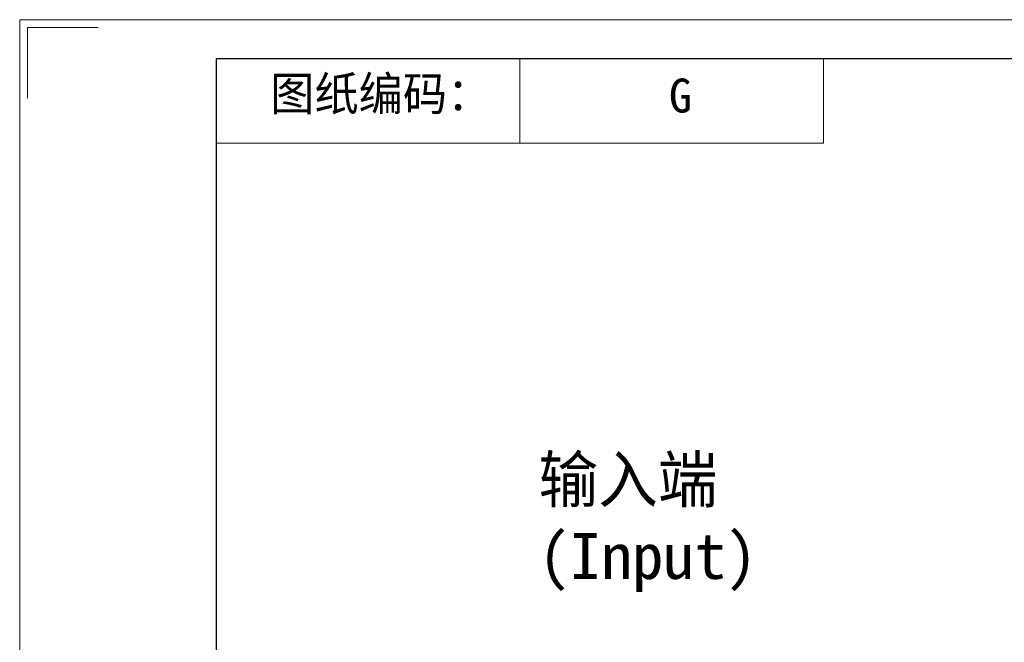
# Model space of a CAD drawing. Header units: millimetres. Extents: x 826 to 1311, y 1015 to 1358.
# Tile 5 of 9: x 826 to 971, y 1267 to 1358. Entities that reach past the tile are written whole.
import ezdxf

# ---------------------------------------------------------------- set-up
doc = ezdxf.new("R2010")
doc.units = ezdxf.units.MM
doc.layers.add('6文字层', color=3, linetype='Continuous')
doc.layers.add('图框_外框线', color=7, linetype='Continuous', lineweight=18)
doc.layers.add('尺寸线', color=7, linetype='Continuous', lineweight=18)
doc.styles.add('工程字', font='txt')

msp = doc.modelspace()

# ---------------------------------------------------------------- linework, layer by layer
at = {"layer": '图框_外框线', "color": 3}
msp.add_lwpolyline([(826.3602, 1015.4463), (1311.424, 1015.4463), (1311.424, 1358.4557), (826.3602, 1358.4557)], close=True, dxfattribs=at)
msp.add_lwpolyline([(827.5152, 1346.9066), (827.5152, 1357.3008), (837.9094, 1357.3008)], dxfattribs=at)
at = {"layer": '图框_外框线', "color": 3, "lineweight": 25}
msp.add_lwpolyline([(855.2331, 1021.2209), (1305.6494, 1021.2209), (1305.6494, 1352.6812), (855.2331, 1352.6812)], close=True, dxfattribs=at)
at = {"layer": '尺寸线', "color": 7}
msp.add_line((899.8832, 1352.6812), (899.8832, 1340.2721), dxfattribs=at)
msp.add_lwpolyline([(855.2331, 1352.6812), (944.5333, 1352.6812), (944.5333, 1340.2721), (855.2331, 1340.2721)], close=True, dxfattribs=at)

# ---------------------------------------------------------------- texts
at = {"layer": '6文字层', "color": 7, "char_height": 5, "attachment_point": 1, "style": '工程字'}
for s, width, insert in [('图纸编码：', 52.642437, (863.1953, 1350.0747)), ('G', 19.537399, (921.8075, 1349.8034))]:
    msp.add_mtext_dynamic_manual_height_columns(s, width=width, gutter_width=12.5, heights=[0], dxfattribs=dict(at, insert=insert))
at = {"layer": '尺寸线', "color": 0, "linetype": 'ByBlock', "insert": (902.633, 1294.2153), "char_height": 6.75, "width": 50.697754, "attachment_point": 1, "style": '工程字'}
msp.add_mtext('输入端(Input)', dxfattribs=at)

doc.saveas('drawing.dxf')
